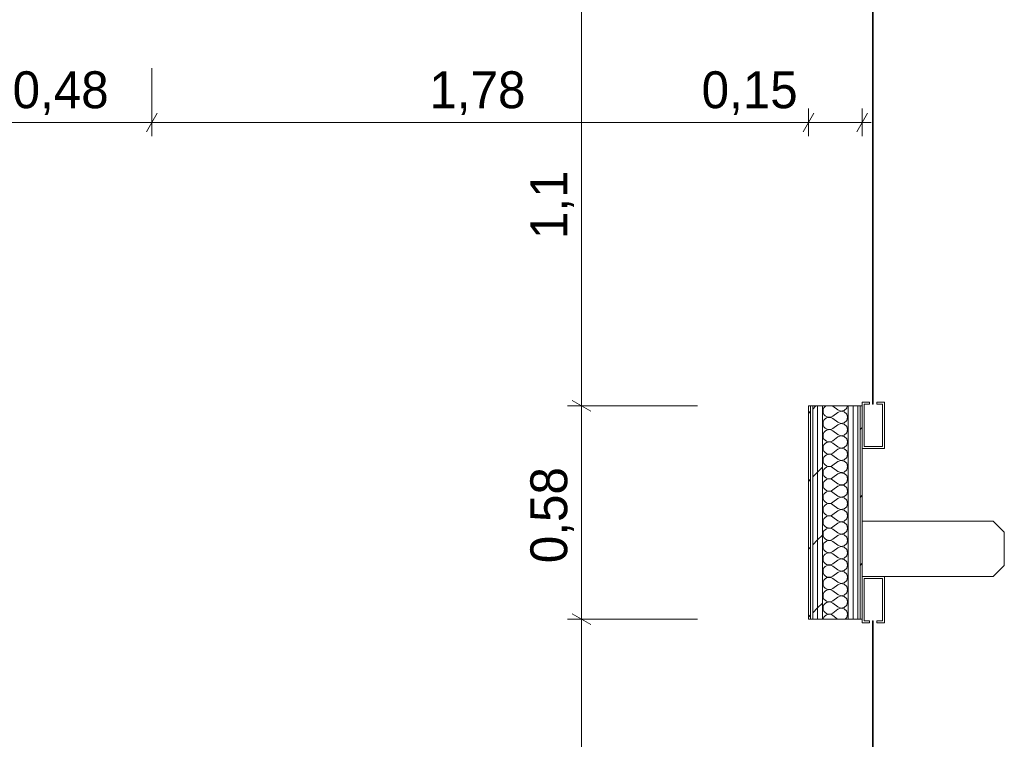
# Model space of a CAD drawing. Header units: millimetres. Extents: x -30280 to 19093, y -17460 to 4378.
# Tile 251 of 256: x 486 to 3154, y -14622 to -12673. Entities that reach past the tile are written whole.
import ezdxf

# ---------------------------------------------------------------- set-up
doc = ezdxf.new("R2010")
doc.units = ezdxf.units.MM
doc.header["$MEASUREMENT"] = 0
doc.linetypes.add('Wipeout_Contour', pattern=[1000, 0, -1000])
for name, color, linetype in [('Nuevo_06_COT_Generals', 7, 'Continuous'), ('Nuevo_08_E_Envans secs', 7, 'Continuous'), ('Nuevo_Puertas Archicad', 7, 'Continuous')]:
    doc.layers.add(name, color=color, linetype=linetype)
for name, color, linetype, lineweight in [('Nuevo_06_COT_Generals_Pluma_Nº__1', 7, 'Continuous', 5), ('Nuevo_08_E_Envans secs_Pluma_Nº__1', 7, 'Continuous', 5), ('Nuevo_Puertas Archicad_Pluma_Nº__1', 7, 'Continuous', 5)]:
    doc.layers.add(name, color=color, linetype=linetype, lineweight=lineweight)
for name, color, linetype, lineweight, true_color in [('Nuevo_08_E_Envans secs_Pluma_Nº__102', 7, 'Continuous', 5, 0xcccccc), ('Nuevo_08_E_Envans secs_Pluma_Nº__171', 171, 'Continuous', 13, 0xaaaaff), ('Nuevo_08_E_Envans secs_Pluma_Nº__177', 7, 'Continuous', 15, 0xf7e046)]:
    doc.layers.add(name, color=color, linetype=linetype, lineweight=lineweight, true_color=true_color)
doc.styles.add('Estilo_Generado_1', font='txt')
doc.dimstyles.new('Estilo_Generado__1', dxfattribs={"dimtxt": 100, "dimasz": 38, "dimexe": 0.18, "dimexo": 300, "dimgap": 0, "dimtad": 1, "dimtih": 1, "dimtoh": 1, "dimlfac": 0.001, "dimzin": 0, "dimdsep": 46, "dimtxsty": 'Estilo_Generado_1', "dimblk": 'ARROWHEAD_2', "dimblk1": 'ARROWHEAD_2', "dimblk2": 'ARROWHEAD_2', "dimcen": 0.09, "dimclrd": 7, "dimclre": 7, "dimclrt": 7, "dimadec": 0, "dimazin": 0, "dimtfac": 1, "dimtdec": 4, "dimtmove": 0, "dimatfit": 3, "dimfxl": 0, "dimtolj": 1, "dimtzin": 0, "dimarcsym": 0})
doc.dimstyles.new('Estilo_Generado__2', dxfattribs={"dimtxt": 100, "dimasz": 38, "dimexe": 0.18, "dimexo": 300, "dimgap": 0, "dimtad": 1, "dimlfac": 0.001, "dimzin": 0, "dimdsep": 46, "dimtxsty": 'Estilo_Generado_1', "dimblk": 'ARROWHEAD_2', "dimblk1": 'ARROWHEAD_2', "dimblk2": 'ARROWHEAD_2', "dimcen": 0.09, "dimclrd": 7, "dimclre": 7, "dimclrt": 7, "dimadec": 0, "dimazin": 0, "dimtfac": 1, "dimtdec": 4, "dimtmove": 0, "dimatfit": 3, "dimfxl": 0, "dimtolj": 1, "dimtzin": 0, "dimarcsym": 0})
pattern_1 = [(45, (0, 0), (-183.8478, 183.8478), [195, -65]), (45, (7e-14, 183.85), (-183.8478, 183.8478), [195, -65])]
pattern_2 = [(0, (0, 0), (0, 779.4), [48.75, -401.25]), (0, (225, 389.7), (0, 779.4), [48.75, -401.25]), (60, (0, 0), (-675, 389.7), [48.75, -401.25]), (60, (450, 0), (-675, 389.7), [48.75, -401.25]), (120, (48.75, 0), (675, 389.7), [48.75, -401.25]), (120, (498.75, 0), (675, 389.7), [48.75, -401.25]), (0, (0, 75), (0, 150), [0, -150, 0, -225]), (45, (75, 75), (-106.066, 106.066), [0, -112.5, 0, -187.5])]

# ---------------------------------------------------------------- blocks, each defined once
blk = doc.blocks.new('*X143')
at = {"layer": 'Nuevo_08_E_Envans secs_Pluma_Nº__102', "color": 254, "linetype": 'Continuous', "lineweight": 5, "true_color": 0xcccccc}
for p, q in [((2663.2, -13728.8), (2662.6, -13733.3)), ((2662.6, -13733.3), (2663.2, -13737.9)), ((2665.1, -13724.6), (2663.2, -13728.8)), ((2663.2, -13737.9), (2665.1, -13742.1)), ((2668, -13721), (2665.1, -13724.6)), ((2670.8, -13719.1), (2668, -13721)), ((2689.2, -13720), (2687.7, -13719.1)), ((2702.6, -13730), (2689.2, -13720)), ((2702.6, -13736.7), (2689.2, -13746.7)), ((2702.6, -13730), (2711.1, -13733.3)), ((2711.1, -13733.4), (2702.6, -13736.7)), ((2711.1, -13733.3), (2720, -13731.6)), ((2720, -13735.1), (2711.1, -13733.4)), ((2720, -13731.6), (2726.8, -13725.4)), ((2726.8, -13741.2), (2720, -13735.1)), ((2726.8, -13725.4), (2728.5, -13719.1)), ((2729.2, -13750), (2726.8, -13741.2)), ((2663.2, -13762.1), (2662.6, -13766.7)), ((2662.6, -13766.7), (2663.2, -13771.2)), ((2665.1, -13757.9), (2663.2, -13762.1)), ((2665.1, -13742.1), (2668, -13745.6)), ((2668, -13754.4), (2665.1, -13757.9)), ((2668, -13745.6), (2671.8, -13748.2)), ((2671.8, -13751.8), (2668, -13754.4)), ((2671.8, -13748.2), (2676.2, -13749.7)), ((2676.2, -13750.3), (2671.8, -13751.8)), ((2676.2, -13749.7), (2680.7, -13749.9)), ((2680.7, -13750.1), (2676.2, -13750.3)), ((2680.7, -13749.9), (2685.2, -13748.9)), ((2685.2, -13751.1), (2680.7, -13750.1)), ((2685.2, -13748.9), (2689.2, -13746.7)), ((2689.2, -13753.3), (2685.2, -13751.1)), ((2702.6, -13763.3), (2689.2, -13753.3)), ((2702.6, -13763.3), (2711.1, -13766.6)), ((2711.1, -13766.7), (2702.6, -13770)), ((2711.1, -13766.6), (2720, -13764.9)), ((2720, -13768.4), (2711.1, -13766.7)), ((2720, -13764.9), (2726.8, -13758.8)), ((2726.8, -13758.8), (2729.2, -13750)), ((2663.2, -13771.2), (2665.1, -13775.4)), ((2665.1, -13791.2), (2663.2, -13795.4)), ((2665.1, -13775.4), (2668, -13779)), ((2668, -13787.7), (2665.1, -13791.2)), ((2668, -13779), (2671.8, -13781.6)), ((2671.8, -13785.1), (2668, -13787.7)), ((2671.8, -13781.6), (2676.2, -13783)), ((2676.2, -13783.6), (2671.8, -13785.1)), ((2676.2, -13783), (2680.7, -13783.3)), ((2680.7, -13783.4), (2676.2, -13783.6)), ((2680.7, -13783.3), (2685.2, -13782.2)), ((2685.2, -13784.4), (2680.7, -13783.4)), ((2685.2, -13782.2), (2689.2, -13780)), ((2689.2, -13786.7), (2685.2, -13784.4)), ((2702.6, -13770), (2689.2, -13780)), ((2702.6, -13796.7), (2689.2, -13786.7)), ((2726.8, -13774.6), (2720, -13768.4)), ((2720, -13798.2), (2726.8, -13792.1)), ((2729.2, -13783.3), (2726.8, -13774.6)), ((2726.8, -13792.1), (2729.2, -13783.3)), ((2663.2, -13795.4), (2662.6, -13800)), ((2662.6, -13800), (2663.2, -13804.6)), ((2663.2, -13804.6), (2665.1, -13808.8)), ((2665.1, -13808.8), (2668, -13812.3)), ((2668, -13821), (2665.1, -13824.6)), ((2668, -13812.3), (2671.8, -13814.9)), ((2671.8, -13818.4), (2668, -13821)), ((2671.8, -13814.9), (2676.2, -13816.4)), ((2676.2, -13817), (2671.8, -13818.4)), ((2676.2, -13816.4), (2680.7, -13816.6)), ((2680.7, -13816.7), (2676.2, -13817)), ((2680.7, -13816.6), (2685.2, -13815.6)), ((2685.2, -13817.8), (2680.7, -13816.7)), ((2685.2, -13815.6), (2689.2, -13813.3)), ((2689.2, -13820), (2685.2, -13817.8)), ((2702.6, -13803.3), (2689.2, -13813.3)), ((2702.6, -13830), (2689.2, -13820)), ((2702.6, -13796.7), (2711.1, -13799.9)), ((2711.1, -13800.1), (2702.6, -13803.3)), ((2711.1, -13799.9), (2720, -13798.2)), ((2720, -13801.8), (2711.1, -13800.1)), ((2726.8, -13807.9), (2720, -13801.8)), ((2729.2, -13816.7), (2726.8, -13807.9)), ((2726.8, -13825.4), (2729.2, -13816.7)), ((2663.2, -13828.8), (2662.6, -13833.3)), ((2662.6, -13833.3), (2663.2, -13837.9)), ((2665.1, -13824.6), (2663.2, -13828.8)), ((2663.2, -13837.9), (2665.1, -13842.1)), ((2665.1, -13842.1), (2668, -13845.6)), ((2668, -13845.6), (2671.8, -13848.2)), ((2685.2, -13848.9), (2689.2, -13846.7)), ((2702.6, -13836.7), (2689.2, -13846.7)), ((2702.6, -13830), (2711.1, -13833.3)), ((2711.1, -13833.4), (2702.6, -13836.7)), ((2711.1, -13833.3), (2720, -13831.6)), ((2720, -13835.1), (2711.1, -13833.4)), ((2720, -13831.6), (2726.8, -13825.4)), ((2726.8, -13841.2), (2720, -13835.1)), ((2729.2, -13850), (2726.8, -13841.2)), ((2663.2, -13862.1), (2662.6, -13866.7)), ((2662.6, -13866.7), (2663.2, -13871.2)), ((2665.1, -13857.9), (2663.2, -13862.1)), ((2663.2, -13871.2), (2665.1, -13875.4)), ((2668, -13854.4), (2665.1, -13857.9)), ((2671.8, -13851.8), (2668, -13854.4)), ((2671.8, -13848.2), (2676.2, -13849.7)), ((2676.2, -13850.3), (2671.8, -13851.8)), ((2676.2, -13849.7), (2680.7, -13849.9)), ((2680.7, -13850.1), (2676.2, -13850.3)), ((2680.7, -13849.9), (2685.2, -13848.9)), ((2685.2, -13851.1), (2680.7, -13850.1)), ((2689.2, -13853.3), (2685.2, -13851.1)), ((2702.6, -13863.3), (2689.2, -13853.3)), ((2702.6, -13870), (2689.2, -13880)), ((2702.6, -13863.3), (2711.1, -13866.6)), ((2711.1, -13866.7), (2702.6, -13870)), ((2711.1, -13866.6), (2720, -13864.9)), ((2720, -13868.4), (2711.1, -13866.7)), ((2720, -13864.9), (2726.8, -13858.8)), ((2726.8, -13874.6), (2720, -13868.4)), ((2726.8, -13858.8), (2729.2, -13850)), ((2729.2, -13883.3), (2726.8, -13874.6)), ((2663.2, -13895.4), (2662.6, -13900)), ((2662.6, -13900), (2663.2, -13904.6)), ((2665.1, -13891.2), (2663.2, -13895.4)), ((2665.1, -13875.4), (2668, -13879)), ((2668, -13887.7), (2665.1, -13891.2)), ((2668, -13879), (2671.8, -13881.6)), ((2671.8, -13885.1), (2668, -13887.7)), ((2671.8, -13881.6), (2676.2, -13883)), ((2676.2, -13883.6), (2671.8, -13885.1)), ((2676.2, -13883), (2680.7, -13883.3)), ((2680.7, -13883.4), (2676.2, -13883.6)), ((2680.7, -13883.3), (2685.2, -13882.2)), ((2685.2, -13884.4), (2680.7, -13883.4)), ((2685.2, -13882.2), (2689.2, -13880)), ((2689.2, -13886.7), (2685.2, -13884.4)), ((2702.6, -13896.7), (2689.2, -13886.7)), ((2702.6, -13896.7), (2711.1, -13899.9)), ((2711.1, -13900.1), (2702.6, -13903.3)), ((2711.1, -13899.9), (2720, -13898.2)), ((2720, -13901.8), (2711.1, -13900.1)), ((2720, -13898.2), (2726.8, -13892.1)), ((2726.8, -13892.1), (2729.2, -13883.3)), ((2663.2, -13904.6), (2665.1, -13908.8)), ((2665.1, -13924.6), (2663.2, -13928.8)), ((2665.1, -13908.8), (2668, -13912.3)), ((2668, -13921), (2665.1, -13924.6)), ((2668, -13912.3), (2671.8, -13914.9)), ((2671.8, -13918.4), (2668, -13921)), ((2671.8, -13914.9), (2676.2, -13916.4)), ((2676.2, -13917), (2671.8, -13918.4)), ((2676.2, -13916.4), (2680.7, -13916.6)), ((2680.7, -13916.7), (2676.2, -13917)), ((2680.7, -13916.6), (2685.2, -13915.6)), ((2685.2, -13917.8), (2680.7, -13916.7)), ((2685.2, -13915.6), (2689.2, -13913.3)), ((2689.2, -13920), (2685.2, -13917.8)), ((2702.6, -13903.3), (2689.2, -13913.3)), ((2702.6, -13930), (2689.2, -13920)), ((2726.8, -13907.9), (2720, -13901.8)), ((2720, -13931.6), (2726.8, -13925.4)), ((2729.2, -13916.7), (2726.8, -13907.9)), ((2726.8, -13925.4), (2729.2, -13916.7)), ((2663.2, -13928.8), (2662.6, -13933.3)), ((2662.6, -13933.3), (2663.2, -13937.9)), ((2663.2, -13937.9), (2665.1, -13942.1)), ((2665.1, -13942.1), (2668, -13945.6)), ((2668, -13954.4), (2665.1, -13957.9)), ((2668, -13945.6), (2671.8, -13948.2)), ((2671.8, -13951.8), (2668, -13954.4)), ((2671.8, -13948.2), (2676.2, -13949.7)), ((2676.2, -13950.3), (2671.8, -13951.8)), ((2676.2, -13949.7), (2680.7, -13949.9)), ((2680.7, -13950.1), (2676.2, -13950.3)), ((2680.7, -13949.9), (2685.2, -13948.9)), ((2685.2, -13951.1), (2680.7, -13950.1)), ((2685.2, -13948.9), (2689.2, -13946.7)), ((2689.2, -13953.3), (2685.2, -13951.1)), ((2702.6, -13936.7), (2689.2, -13946.7)), ((2702.6, -13963.3), (2689.2, -13953.3)), ((2702.6, -13930), (2711.1, -13933.3)), ((2711.1, -13933.4), (2702.6, -13936.7)), ((2711.1, -13933.3), (2720, -13931.6)), ((2720, -13935.1), (2711.1, -13933.4)), ((2726.8, -13941.2), (2720, -13935.1)), ((2729.2, -13950), (2726.8, -13941.2)), ((2726.8, -13958.8), (2729.2, -13950)), ((2663.2, -13962.1), (2662.6, -13966.7)), ((2662.6, -13966.7), (2663.2, -13971.2)), ((2665.1, -13957.9), (2663.2, -13962.1)), ((2663.2, -13971.2), (2665.1, -13975.4)), ((2665.1, -13975.4), (2668, -13979)), ((2668, -13979), (2671.8, -13981.6)), ((2685.2, -13982.2), (2689.2, -13980)), ((2702.6, -13970), (2689.2, -13980)), ((2702.6, -13963.3), (2711.1, -13966.6)), ((2711.1, -13966.7), (2702.6, -13970)), ((2711.1, -13966.6), (2720, -13964.9)), ((2720, -13968.4), (2711.1, -13966.7)), ((2720, -13964.9), (2726.8, -13958.8)), ((2726.8, -13974.6), (2720, -13968.4)), ((2729.2, -13983.3), (2726.8, -13974.6)), ((2663.2, -13995.4), (2662.6, -14000)), ((2662.6, -14000), (2663.2, -14004.6)), ((2665.1, -13991.2), (2663.2, -13995.4)), ((2663.2, -14004.6), (2665.1, -14008.8)), ((2668, -13987.7), (2665.1, -13991.2)), ((2671.8, -13985.1), (2668, -13987.7)), ((2671.8, -13981.6), (2676.2, -13983)), ((2676.2, -13983.6), (2671.8, -13985.1)), ((2676.2, -13983), (2680.7, -13983.3)), ((2680.7, -13983.4), (2676.2, -13983.6)), ((2680.7, -13983.3), (2685.2, -13982.2)), ((2685.2, -13984.4), (2680.7, -13983.4)), ((2689.2, -13986.7), (2685.2, -13984.4)), ((2702.6, -13996.7), (2689.2, -13986.7)), ((2702.6, -14003.3), (2689.2, -14013.3)), ((2702.6, -13996.7), (2711.1, -13999.9)), ((2711.1, -14000.1), (2702.6, -14003.3)), ((2711.1, -13999.9), (2720, -13998.2)), ((2720, -14001.8), (2711.1, -14000.1)), ((2720, -13998.2), (2726.8, -13992.1)), ((2726.8, -14007.9), (2720, -14001.8)), ((2726.8, -13992.1), (2729.2, -13983.3)), ((2729.2, -14016.7), (2726.8, -14007.9)), ((2663.2, -14028.8), (2662.6, -14033.3)), ((2662.6, -14033.3), (2663.2, -14037.9)), ((2665.1, -14024.6), (2663.2, -14028.8)), ((2665.1, -14008.8), (2668, -14012.3)), ((2668, -14021), (2665.1, -14024.6)), ((2668, -14012.3), (2671.8, -14014.9)), ((2671.8, -14018.4), (2668, -14021)), ((2671.8, -14014.9), (2676.2, -14016.4)), ((2676.2, -14017), (2671.8, -14018.4)), ((2676.2, -14016.4), (2680.7, -14016.6)), ((2680.7, -14016.7), (2676.2, -14017)), ((2680.7, -14016.6), (2685.2, -14015.6)), ((2685.2, -14017.8), (2680.7, -14016.7)), ((2685.2, -14015.6), (2689.2, -14013.3)), ((2689.2, -14020), (2685.2, -14017.8)), ((2702.6, -14030), (2689.2, -14020)), ((2702.6, -14030), (2711.1, -14033.3)), ((2711.1, -14033.4), (2702.6, -14036.7)), ((2711.1, -14033.3), (2720, -14031.6)), ((2720, -14035.1), (2711.1, -14033.4)), ((2720, -14031.6), (2726.8, -14025.4)), ((2726.8, -14025.4), (2729.2, -14016.7)), ((2663.2, -14037.9), (2665.1, -14042.1)), ((2665.1, -14057.9), (2663.2, -14062.1)), ((2665.1, -14042.1), (2668, -14045.6)), ((2668, -14054.4), (2665.1, -14057.9)), ((2668, -14045.6), (2671.8, -14048.2)), ((2671.8, -14051.8), (2668, -14054.4)), ((2671.8, -14048.2), (2676.2, -14049.7)), ((2676.2, -14050.3), (2671.8, -14051.8)), ((2676.2, -14049.7), (2680.7, -14049.9)), ((2680.7, -14050.1), (2676.2, -14050.3)), ((2680.7, -14049.9), (2685.2, -14048.9)), ((2685.2, -14051.1), (2680.7, -14050.1)), ((2685.2, -14048.9), (2689.2, -14046.7)), ((2689.2, -14053.3), (2685.2, -14051.1)), ((2702.6, -14036.7), (2689.2, -14046.7)), ((2702.6, -14063.3), (2689.2, -14053.3)), ((2726.8, -14041.2), (2720, -14035.1)), ((2720, -14064.9), (2726.8, -14058.8)), ((2729.2, -14050), (2726.8, -14041.2)), ((2726.8, -14058.8), (2729.2, -14050)), ((2663.2, -14062.1), (2662.6, -14066.7)), ((2662.6, -14066.7), (2663.2, -14071.2)), ((2663.2, -14071.2), (2665.1, -14075.4)), ((2665.1, -14075.4), (2668, -14079)), ((2668, -14087.7), (2665.1, -14091.2)), ((2668, -14079), (2671.8, -14081.6)), ((2671.8, -14085.1), (2668, -14087.7)), ((2671.8, -14081.6), (2676.2, -14083)), ((2676.2, -14083.6), (2671.8, -14085.1)), ((2676.2, -14083), (2680.7, -14083.3)), ((2680.7, -14083.4), (2676.2, -14083.6)), ((2680.7, -14083.3), (2685.2, -14082.2)), ((2685.2, -14084.4), (2680.7, -14083.4)), ((2685.2, -14082.2), (2689.2, -14080)), ((2689.2, -14086.7), (2685.2, -14084.4)), ((2702.6, -14070), (2689.2, -14080)), ((2702.6, -14096.7), (2689.2, -14086.7)), ((2702.6, -14063.3), (2711.1, -14066.6)), ((2711.1, -14066.7), (2702.6, -14070)), ((2711.1, -14066.6), (2720, -14064.9)), ((2720, -14068.4), (2711.1, -14066.7)), ((2726.8, -14074.6), (2720, -14068.4)), ((2729.2, -14083.3), (2726.8, -14074.6)), ((2726.8, -14092.1), (2729.2, -14083.3)), ((2663.2, -14095.4), (2662.6, -14100)), ((2662.6, -14100), (2663.2, -14104.6)), ((2665.1, -14091.2), (2663.2, -14095.4)), ((2663.2, -14104.6), (2665.1, -14108.8)), ((2665.1, -14108.8), (2668, -14112.3)), ((2668, -14112.3), (2671.8, -14114.9)), ((2671.8, -14114.9), (2676.2, -14116.4)), ((2685.2, -14115.6), (2689.2, -14113.3)), ((2702.6, -14103.3), (2689.2, -14113.3)), ((2702.6, -14096.7), (2711.1, -14099.9)), ((2711.1, -14100.1), (2702.6, -14103.3)), ((2711.1, -14099.9), (2720, -14098.2)), ((2720, -14101.8), (2711.1, -14100.1)), ((2720, -14098.2), (2726.8, -14092.1)), ((2726.8, -14107.9), (2720, -14101.8)), ((2729.2, -14116.7), (2726.8, -14107.9)), ((2663.2, -14128.8), (2662.6, -14133.3)), ((2662.6, -14133.3), (2663.2, -14137.9)), ((2665.1, -14124.6), (2663.2, -14128.8)), ((2663.2, -14137.9), (2665.1, -14142.1)), ((2668, -14121), (2665.1, -14124.6)), ((2671.8, -14118.4), (2668, -14121)), ((2676.2, -14117), (2671.8, -14118.4)), ((2676.2, -14116.4), (2680.7, -14116.6)), ((2680.7, -14116.7), (2676.2, -14117)), ((2680.7, -14116.6), (2685.2, -14115.6)), ((2685.2, -14117.8), (2680.7, -14116.7)), ((2689.2, -14120), (2685.2, -14117.8)), ((2702.6, -14130), (2689.2, -14120)), ((2702.6, -14136.7), (2689.2, -14146.7)), ((2702.6, -14130), (2711.1, -14133.3)), ((2711.1, -14133.4), (2702.6, -14136.7)), ((2711.1, -14133.3), (2720, -14131.6)), ((2720, -14135.1), (2711.1, -14133.4)), ((2720, -14131.6), (2726.8, -14125.4)), ((2726.8, -14141.2), (2720, -14135.1)), ((2726.8, -14125.4), (2729.2, -14116.7)), ((2729.2, -14150), (2726.8, -14141.2)), ((2663.2, -14162.1), (2662.6, -14166.7)), ((2662.6, -14166.7), (2663.2, -14171.2)), ((2665.1, -14157.9), (2663.2, -14162.1)), ((2665.1, -14142.1), (2668, -14145.6)), ((2668, -14154.4), (2665.1, -14157.9)), ((2668, -14145.6), (2671.8, -14148.2)), ((2671.8, -14151.8), (2668, -14154.4)), ((2671.8, -14148.2), (2676.2, -14149.7)), ((2676.2, -14150.3), (2671.8, -14151.8)), ((2676.2, -14149.7), (2680.7, -14149.9)), ((2680.7, -14150.1), (2676.2, -14150.3)), ((2680.7, -14149.9), (2685.2, -14148.9)), ((2685.2, -14151.1), (2680.7, -14150.1)), ((2685.2, -14148.9), (2689.2, -14146.7)), ((2689.2, -14153.3), (2685.2, -14151.1)), ((2702.6, -14163.3), (2689.2, -14153.3)), ((2702.6, -14163.3), (2711.1, -14166.6)), ((2711.1, -14166.7), (2702.6, -14170)), ((2711.1, -14166.6), (2720, -14164.9)), ((2720, -14168.4), (2711.1, -14166.7)), ((2720, -14164.9), (2726.8, -14158.8)), ((2726.8, -14158.8), (2729.2, -14150)), ((2663.2, -14171.2), (2665.1, -14175.4)), ((2665.1, -14191.2), (2663.2, -14195.4)), ((2665.1, -14175.4), (2668, -14179)), ((2668, -14187.7), (2665.1, -14191.2)), ((2668, -14179), (2671.8, -14181.6)), ((2671.8, -14185.1), (2668, -14187.7)), ((2671.8, -14181.6), (2676.2, -14183)), ((2676.2, -14183.6), (2671.8, -14185.1)), ((2676.2, -14183), (2680.7, -14183.3)), ((2680.7, -14183.4), (2676.2, -14183.6)), ((2680.7, -14183.3), (2685.2, -14182.2)), ((2685.2, -14184.4), (2680.7, -14183.4)), ((2685.2, -14182.2), (2689.2, -14180)), ((2689.2, -14186.7), (2685.2, -14184.4)), ((2702.6, -14170), (2689.2, -14180)), ((2702.6, -14196.7), (2689.2, -14186.7)), ((2726.8, -14174.6), (2720, -14168.4)), ((2720, -14198.2), (2726.8, -14192.1)), ((2729.2, -14183.3), (2726.8, -14174.6)), ((2726.8, -14192.1), (2729.2, -14183.3)), ((2663.2, -14195.4), (2662.6, -14200)), ((2662.6, -14200), (2663.2, -14204.6)), ((2663.2, -14204.6), (2665.1, -14208.8)), ((2665.1, -14208.8), (2668, -14212.3)), ((2668, -14221), (2665.1, -14224.6)), ((2668, -14212.3), (2671.8, -14214.9)), ((2671.8, -14218.4), (2668, -14221)), ((2671.8, -14214.9), (2676.2, -14216.4)), ((2676.2, -14217), (2671.8, -14218.4)), ((2676.2, -14216.4), (2680.7, -14216.6)), ((2680.7, -14216.7), (2676.2, -14217)), ((2680.7, -14216.6), (2685.2, -14215.6)), ((2685.2, -14217.8), (2680.7, -14216.7)), ((2685.2, -14215.6), (2689.2, -14213.3)), ((2689.2, -14220), (2685.2, -14217.8)), ((2702.6, -14203.3), (2689.2, -14213.3)), ((2702.6, -14230), (2689.2, -14220)), ((2702.6, -14196.7), (2711.1, -14199.9)), ((2711.1, -14200.1), (2702.6, -14203.3)), ((2711.1, -14199.9), (2720, -14198.2)), ((2720, -14201.8), (2711.1, -14200.1)), ((2726.8, -14207.9), (2720, -14201.8)), ((2729.2, -14216.7), (2726.8, -14207.9)), ((2726.8, -14225.4), (2729.2, -14216.7)), ((2663.2, -14228.8), (2662.6, -14233.3)), ((2662.6, -14233.3), (2663.2, -14237.9)), ((2665.1, -14224.6), (2663.2, -14228.8)), ((2663.2, -14237.9), (2665.1, -14242.1)), ((2665.1, -14242.1), (2668, -14245.6)), ((2668, -14245.6), (2671.8, -14248.2)), ((2671.8, -14248.2), (2676.2, -14249.7)), ((2685.2, -14248.9), (2689.2, -14246.7)), ((2702.6, -14236.7), (2689.2, -14246.7)), ((2702.6, -14230), (2711.1, -14233.3)), ((2711.1, -14233.4), (2702.6, -14236.7)), ((2711.1, -14233.3), (2720, -14231.6)), ((2720, -14235.1), (2711.1, -14233.4)), ((2720, -14231.6), (2726.8, -14225.4)), ((2726.8, -14241.2), (2720, -14235.1)), ((2729.2, -14250), (2726.8, -14241.2)), ((2663.2, -14262.1), (2662.6, -14266.7)), ((2662.6, -14266.7), (2663.2, -14271.2)), ((2665.1, -14257.9), (2663.2, -14262.1)), ((2663.2, -14271.2), (2665.1, -14275.4)), ((2668, -14254.4), (2665.1, -14257.9)), ((2671.8, -14251.8), (2668, -14254.4)), ((2676.2, -14250.3), (2671.8, -14251.8)), ((2676.2, -14249.7), (2680.7, -14249.9)), ((2680.7, -14250.1), (2676.2, -14250.3)), ((2680.7, -14249.9), (2685.2, -14248.9)), ((2685.2, -14251.1), (2680.7, -14250.1)), ((2689.2, -14253.3), (2685.2, -14251.1)), ((2702.6, -14263.3), (2689.2, -14253.3)), ((2702.6, -14270), (2689.2, -14280)), ((2702.6, -14263.3), (2711.1, -14266.6)), ((2711.1, -14266.7), (2702.6, -14270)), ((2711.1, -14266.6), (2720, -14264.9)), ((2720, -14268.4), (2711.1, -14266.7)), ((2720, -14264.9), (2726.8, -14258.8)), ((2726.8, -14274.6), (2720, -14268.4)), ((2726.8, -14258.8), (2729.2, -14250)), ((2729.2, -14283.3), (2726.8, -14274.6)), ((2663.2, -14295.4), (2663.1, -14296.3)), ((2665.1, -14291.2), (2663.2, -14295.4)), ((2665.1, -14275.4), (2668, -14279)), ((2668, -14287.7), (2665.1, -14291.2)), ((2668, -14279), (2671.8, -14281.6)), ((2671.8, -14285.1), (2668, -14287.7)), ((2671.8, -14281.6), (2676.2, -14283)), ((2676.2, -14283.6), (2671.8, -14285.1)), ((2676.2, -14283), (2680.7, -14283.3)), ((2680.7, -14283.4), (2676.2, -14283.6)), ((2680.7, -14283.3), (2685.2, -14282.2)), ((2685.2, -14284.4), (2680.7, -14283.4)), ((2685.2, -14282.2), (2689.2, -14280)), ((2689.2, -14286.7), (2685.2, -14284.4)), ((2702, -14296.3), (2689.2, -14286.7)), ((2722.2, -14296.3), (2726.8, -14292.1)), ((2726.8, -14292.1), (2729.2, -14283.3))]:
    blk.add_line(p, q, dxfattribs=at)
blk = doc.blocks.new('Puerta Rápida Enrrollable 27')
at = {"layer": 'Nuevo_Puertas Archicad', "linetype": 'Continuous', "lineweight": 0, "true_color": 0xffffff}
h = blk.add_hatch(dxfattribs=at)
h.set_pattern_fill('Hormigón_en_Masa_0001', style=0, pattern_type=2)
h.set_pattern_definition(pattern_2)
h.paths.add_polyline_path([(-545, 176), (-545, 174), (545, 174), (545, 176)])
at = {"layer": 'Nuevo_Puertas Archicad_Pluma_Nº__1', "color": 7, "linetype": 'Continuous', "lineweight": 5}
for p, q in [((665, 501), (695, 531)), ((695, 531), (785, 531)), ((785, 531), (815, 501)), ((665, 146), (665, 501)), ((815, 501), (815, 146)), ((-540, 206), (-665, 206)), ((-665, 206), (-665, 146)), ((-660, 151), (-660, 201)), ((-660, 201), (-545, 201)), ((-545, 201), (-545, 186)), ((-540, 186), (-540, 206)), ((540, 186), (540, 206)), ((540, 206), (665, 206)), ((660, 201), (545, 201)), ((545, 201), (545, 186)), ((660, 151), (660, 201)), ((665, 206), (665, 146)), ((-545, 186), (-540, 186)), ((-545, 176), (545, 176)), ((-545, 174), (-545, 176)), ((545, 174), (-545, 174)), ((-540, 166), (-545, 166)), ((-545, 166), (-545, 151)), ((-540, 146), (-540, 166)), ((545, 186), (540, 186)), ((540, 166), (545, 166)), ((540, 146), (540, 166)), ((545, 176), (545, 174)), ((545, 166), (545, 151)), ((-665, 146), (-540, 146)), ((-545, 151), (-660, 151)), ((-550, 140), (-550, 146)), ((-550, 134), (-550, 140)), ((-550, 121), (-550, 134)), ((665, 146), (540, 146)), ((545, 151), (660, 151)), ((550, 140), (550, 146)), ((550, 134), (550, 140)), ((550, 121), (550, 134)), ((815, 146), (665, 146)), ((-550, 108), (-550, 121)), ((-550, 38), (-550, 108)), ((550, 108), (550, 121)), ((550, 38), (550, 108)), ((-550, 25), (-550, 38)), ((550, 25), (550, 38)), ((-550, 12), (-550, 25)), ((-550, 6), (-550, 12)), ((-550, 0), (-550, 6)), ((550, 12), (550, 25)), ((550, 6), (550, 12)), ((550, 0), (550, 6))]:
    blk.add_line(p, q, dxfattribs=at)
blk = doc.blocks.new('Puerta Rápida Enrrollable 27_2')
at = {"layer": 'Nuevo_Puertas Archicad', "linetype": 'Continuous', "lineweight": 0, "true_color": 0xffffff}
h = blk.add_hatch(dxfattribs=at)
h.set_pattern_fill('Hormigón_en_Masa_0001', style=0, pattern_type=2)
h.set_pattern_definition(pattern_2)
h.paths.add_polyline_path([(-545, 176), (-545, 174), (545, 174), (545, 176)])
at = {"layer": 'Nuevo_Puertas Archicad_Pluma_Nº__1', "color": 7, "linetype": 'Continuous', "lineweight": 5}
for p, q in [((665, 501), (695, 531)), ((695, 531), (785, 531)), ((785, 531), (815, 501)), ((665, 146), (665, 501)), ((815, 501), (815, 146)), ((-540, 206), (-665, 206)), ((-665, 206), (-665, 146)), ((-660, 151), (-660, 201)), ((-660, 201), (-545, 201)), ((-545, 201), (-545, 186)), ((-540, 186), (-540, 206)), ((540, 186), (540, 206)), ((540, 206), (665, 206)), ((660, 201), (545, 201)), ((545, 201), (545, 186)), ((660, 151), (660, 201)), ((665, 206), (665, 146)), ((-545, 186), (-540, 186)), ((-545, 176), (545, 176)), ((-545, 174), (-545, 176)), ((545, 174), (-545, 174)), ((-540, 166), (-545, 166)), ((-545, 166), (-545, 151)), ((-540, 146), (-540, 166)), ((545, 186), (540, 186)), ((540, 166), (545, 166)), ((540, 146), (540, 166)), ((545, 176), (545, 174)), ((545, 166), (545, 151)), ((-665, 146), (-540, 146)), ((-545, 151), (-660, 151)), ((-550, 140), (-550, 146)), ((-550, 134), (-550, 140)), ((-550, 121), (-550, 134)), ((665, 146), (540, 146)), ((545, 151), (660, 151)), ((550, 140), (550, 146)), ((550, 134), (550, 140)), ((550, 121), (550, 134)), ((815, 146), (665, 146)), ((-550, 108), (-550, 121)), ((-550, 38), (-550, 108)), ((550, 108), (550, 121)), ((550, 38), (550, 108)), ((-550, 25), (-550, 38)), ((550, 25), (550, 38)), ((-550, 12), (-550, 25)), ((-550, 6), (-550, 12)), ((-550, 0), (-550, 6)), ((550, 12), (550, 25)), ((550, 6), (550, 12)), ((550, 0), (550, 6))]:
    blk.add_line(p, q, dxfattribs=at)
blk = doc.blocks.new('Muro_64_1', base_point=(2622.9, -17265))
at = {"color": 254, "linetype": 'Wipeout_Contour', "lineweight": 0, "ltscale": 57113.101555}
blk.add_wipeout([(2768.9, -13719.1), (2762.9, -13719.1), (2762.9, -14296.3), (2768.9, -14296.3)], dxfattribs=at).dxf.layer = 'Nuevo_08_E_Envans secs'
at = {"layer": 'Nuevo_08_E_Envans secs_Pluma_Nº__171', "linetype": 'Continuous', "lineweight": 13, "true_color": 0xaaaaff}
h = blk.add_hatch(dxfattribs=at)
h.set_pattern_fill('Panellat_HPL_0001', color=161, style=0, pattern_type=2)
h.set_pattern_definition(pattern_1)
h.paths.add_polyline_path([(2768.9, -13719.1), (2762.9, -13719.1), (2762.9, -14296.3), (2768.9, -14296.3)])
at = {"color": 254, "linetype": 'Wipeout_Contour', "lineweight": 0, "ltscale": 57101.123465}
blk.add_wipeout([(2743.9, -13719.1), (2743.9, -14296.3), (2756.9, -14296.3), (2756.9, -13719.1)], dxfattribs=at).dxf.layer = 'Nuevo_08_E_Envans secs'
at = {"layer": 'Nuevo_08_E_Envans secs_Pluma_Nº__177', "linetype": 'Continuous', "lineweight": 15, "true_color": 0xf7e046}
h = blk.add_hatch(dxfattribs=at)
h.set_pattern_fill('Panellat_HPL_0001', color=53, style=0, pattern_type=2)
h.set_pattern_definition(pattern_1)
h.paths.add_polyline_path([(2743.9, -13719.1), (2743.9, -14296.3), (2756.9, -14296.3), (2756.9, -13719.1)])
at = {"layer": 'Nuevo_08_E_Envans secs_Pluma_Nº__1', "color": 7, "linetype": 'Continuous', "lineweight": 5}
for p, q in [((2762.9, -14296.3), (2762.9, -13719.1)), ((2762.9, -13719.1), (2768.9, -13719.1)), ((2762.9, -14296.3), (2768.9, -14296.3))]:
    blk.add_line(p, q, dxfattribs=at)
at = {"layer": 'Nuevo_08_E_Envans secs_Pluma_Nº__1', "color": 7, "linetype": 'Continuous', "lineweight": 5, "flags": 128}
blk.add_lwpolyline([(2768.9, -14296.3), (2768.9, -13719.1)], dxfattribs=at)
at = {"color": 254, "linetype": 'Wipeout_Contour', "lineweight": 0, "ltscale": 57091.123487}
blk.add_wipeout([(2730.9, -13719.1), (2730.9, -14296.3), (2743.9, -14296.3), (2743.9, -13719.1)], dxfattribs=at).dxf.layer = 'Nuevo_08_E_Envans secs'
at = {"layer": 'Nuevo_08_E_Envans secs_Pluma_Nº__177', "linetype": 'Continuous', "lineweight": 15, "true_color": 0xf7e046}
h = blk.add_hatch(dxfattribs=at)
h.set_pattern_fill('Panellat_HPL_0001', color=53, style=0, pattern_type=2)
h.set_pattern_definition(pattern_1)
h.paths.add_polyline_path([(2730.9, -13719.1), (2730.9, -14296.3), (2743.9, -14296.3), (2743.9, -13719.1)])
at = {"layer": 'Nuevo_08_E_Envans secs_Pluma_Nº__1', "color": 7, "linetype": 'Continuous', "lineweight": 5}
for p, q in [((2730.9, -14296.3), (2730.9, -13719.1)), ((2730.9, -13719.1), (2743.9, -13719.1)), ((2743.9, -14296.3), (2743.9, -13719.1)), ((2743.9, -13719.1), (2756.9, -13719.1)), ((2756.9, -14296.3), (2756.9, -13719.1)), ((2756.9, -13719.1), (2762.9, -13719.1)), ((2730.9, -14296.3), (2743.9, -14296.3)), ((2743.9, -14296.3), (2756.9, -14296.3)), ((2756.9, -14296.3), (2762.9, -14296.3))]:
    blk.add_line(p, q, dxfattribs=at)
at = {"layer": 'Nuevo_08_E_Envans secs', "color": 7, "lineweight": 20}
blk.add_blockref('*X143', (0, 0), dxfattribs=at)
at = {"color": 254, "linetype": 'Wipeout_Contour', "lineweight": 0, "ltscale": 57028.354243}
blk.add_wipeout([(2647.9, -13719.1), (2647.9, -14296.3), (2660.9, -14296.3), (2660.9, -13719.1)], dxfattribs=at).dxf.layer = 'Nuevo_08_E_Envans secs'
at = {"layer": 'Nuevo_08_E_Envans secs_Pluma_Nº__177', "linetype": 'Continuous', "lineweight": 15, "true_color": 0xf7e046}
h = blk.add_hatch(dxfattribs=at)
h.set_pattern_fill('Panellat_HPL_0001', color=53, style=0, pattern_type=2)
h.set_pattern_definition(pattern_1)
h.paths.add_polyline_path([(2647.9, -13719.1), (2647.9, -14296.3), (2660.9, -14296.3), (2660.9, -13719.1)])
at = {"color": 254, "linetype": 'Wipeout_Contour', "lineweight": 0, "ltscale": 57018.691823}
blk.add_wipeout([(2634.9, -13719.1), (2634.9, -14296.3), (2647.9, -14296.3), (2647.9, -13719.1)], dxfattribs=at).dxf.layer = 'Nuevo_08_E_Envans secs'
at = {"layer": 'Nuevo_08_E_Envans secs_Pluma_Nº__177', "linetype": 'Continuous', "lineweight": 15, "true_color": 0xf7e046}
h = blk.add_hatch(dxfattribs=at)
h.set_pattern_fill('Panellat_HPL_0001', color=53, style=0, pattern_type=2)
h.set_pattern_definition(pattern_1)
h.paths.add_polyline_path([(2634.9, -13719.1), (2634.9, -14296.3), (2647.9, -14296.3), (2647.9, -13719.1)])
at = {"layer": 'Nuevo_08_E_Envans secs_Pluma_Nº__1', "color": 7, "linetype": 'Continuous', "lineweight": 5}
for p, q in [((2647.9, -14296.3), (2647.9, -13719.1)), ((2647.9, -13719.1), (2660.9, -13719.1)), ((2660.9, -14296.3), (2660.9, -13719.1)), ((2660.9, -13719.1), (2730.9, -13719.1)), ((2647.9, -14296.3), (2660.9, -14296.3)), ((2660.9, -14296.3), (2730.9, -14296.3))]:
    blk.add_line(p, q, dxfattribs=at)
at = {"color": 254, "linetype": 'Wipeout_Contour', "lineweight": 0, "ltscale": 57007.226512}
blk.add_wipeout([(2628.9, -13719.1), (2622.9, -13719.1), (2622.9, -14296.3), (2628.9, -14296.3)], dxfattribs=at).dxf.layer = 'Nuevo_08_E_Envans secs'
at = {"layer": 'Nuevo_08_E_Envans secs_Pluma_Nº__171', "linetype": 'Continuous', "lineweight": 13, "true_color": 0xaaaaff}
h = blk.add_hatch(dxfattribs=at)
h.set_pattern_fill('Panellat_HPL_0001', color=161, style=0, pattern_type=2)
h.set_pattern_definition(pattern_1)
h.paths.add_polyline_path([(2628.9, -13719.1), (2622.9, -13719.1), (2622.9, -14296.3), (2628.9, -14296.3)])
at = {"layer": 'Nuevo_08_E_Envans secs_Pluma_Nº__1', "color": 7, "linetype": 'Continuous', "lineweight": 5}
for p, q in [((2622.9, -13719.1), (2628.9, -13719.1)), ((2628.9, -14296.3), (2628.9, -13719.1)), ((2628.9, -13719.1), (2634.9, -13719.1)), ((2634.9, -14296.3), (2634.9, -13719.1)), ((2634.9, -13719.1), (2647.9, -13719.1)), ((2622.9, -14296.3), (2628.9, -14296.3)), ((2628.9, -14296.3), (2634.9, -14296.3)), ((2634.9, -14296.3), (2647.9, -14296.3))]:
    blk.add_line(p, q, dxfattribs=at)
at = {"layer": 'Nuevo_08_E_Envans secs_Pluma_Nº__1', "color": 7, "linetype": 'Continuous', "lineweight": 5, "flags": 128}
blk.add_lwpolyline([(2622.9, -13719.1), (2622.9, -14296.3)], dxfattribs=at)
at = {"layer": 'Nuevo_Puertas Archicad', "color": 253, "linetype": 'Continuous', "lineweight": 5, "true_color": 0xa4a4a6, "xscale": -1, "zscale": 1000, "rotation": 270}
for name, p in [('Puerta Rápida Enrrollable 27', (2622.9, -13169.1)), ('Puerta Rápida Enrrollable 27_2', (2622.9, -14846.3))]:
    blk.add_blockref(name, p, dxfattribs=at)
blk = doc.blocks.new('*D692')
at = {"layer": 'Nuevo_06_COT_Generals_Pluma_Nº__1', "color": 7, "linetype": 'Continuous', "lineweight": 5}
for p, q in [((363.9, -12989), (363.9, -12804)), ((843.9, -12989), (843.9, -12804)), ((378.3, -12926.5), (349.5, -12976.5)), ((858.3, -12926.5), (829.5, -12976.5)), ((-1552.9, -12951.5), (363.9, -12951.5)), ((363.9, -12951.5), (843.9, -12951.5))]:
    blk.add_line(p, q, dxfattribs=at)
at = {"layer": 'Nuevo_06_COT_Generals_Pluma_Nº__1', "color": 7, "lineweight": 5, "insert": (466.5, -12931.5), "char_height": 100, "attachment_point": 7, "style": 'Estilo_Generado_1'}
blk.add_mtext('\\A1;{\\pql;\\fGotham Book|b0|i0|c0|p0;\\W1.000000;0,48}', dxfattribs=at)
blk = doc.blocks.new('ARROWHEAD_2')
at = {"color": 0, "linetype": 'Continuous', "lineweight": 0}
for p, q in [((0, 0), (-1, 0)), ((-0.378, -0.655), (0.378, 0.655))]:
    blk.add_line(p, q, dxfattribs=at)
blk = doc.blocks.new('*D693')
at = {"layer": 'Nuevo_06_COT_Generals_Pluma_Nº__1', "color": 7, "linetype": 'Continuous', "lineweight": 5}
for p, q in [((843.9, -12989), (843.9, -12804)), ((2622.9, -12989), (2622.9, -12914)), ((858.3, -12926.5), (829.5, -12976.5)), ((2637.3, -12926.5), (2608.5, -12976.5)), ((843.9, -12951.5), (2622.9, -12951.5))]:
    blk.add_line(p, q, dxfattribs=at)
at = {"layer": 'Nuevo_06_COT_Generals_Pluma_Nº__1', "color": 7, "lineweight": 5, "char_height": 100, "attachment_point": 7, "style": 'Estilo_Generado_1'}
for s, insert in [('\\A1;{\\pql;\\fGotham Book|b0|i0|c0|p0;\\W1.000000;1,78}', (1596, -12931.5)), ('\\A1;{\\pql;\\fGotham Book|b0|i0|c0|p0;\\W1.000000;0,15}', (2333.7, -12931.5))]:
    blk.add_mtext(s, dxfattribs=dict(at, insert=insert))
blk = doc.blocks.new('*D694')
at = {"layer": 'Nuevo_06_COT_Generals_Pluma_Nº__1', "color": 7, "linetype": 'Continuous', "lineweight": 5}
for p, q in [((2622.9, -12989), (2622.9, -12914)), ((2768.9, -12989), (2768.9, -12914)), ((2637.3, -12926.5), (2608.5, -12976.5)), ((2754.5, -12976.5), (2783.3, -12926.5)), ((2622.9, -12951.5), (2768.9, -12951.5)), ((2768.9, -12951.5), (2793.4, -12951.5))]:
    blk.add_line(p, q, dxfattribs=at)
blk = doc.blocks.new('*D698')
at = {"layer": 'Nuevo_06_COT_Generals_Pluma_Nº__1', "color": 7, "linetype": 'Continuous', "lineweight": 5}
for p, q in [((2322.9, -14296.3), (1970.6, -14296.3)), ((1983.1, -14281.8), (2033.1, -14310.7)), ((2008.1, -15396.3), (2008.1, -14296.3)), ((1983.1, -15381.8), (2033.1, -15410.7)), ((2322.9, -15396.3), (1970.6, -15396.3))]:
    blk.add_line(p, q, dxfattribs=at)
at = {"layer": 'Nuevo_06_COT_Generals_Pluma_Nº__1', "color": 7, "lineweight": 5, "insert": (1988.1, -14944.4), "char_height": 100, "attachment_point": 7, "rotation": 90, "style": 'Estilo_Generado_1'}
blk.add_mtext('\\A1;{\\pql;\\fGotham Book|b0|i0|c0|p0;\\W1.000000;1,1}', dxfattribs=at)
blk = doc.blocks.new('*D699')
at = {"layer": 'Nuevo_06_COT_Generals_Pluma_Nº__1', "color": 7, "linetype": 'Continuous', "lineweight": 5}
for p, q in [((1983.1, -13704.7), (2033.1, -13733.6)), ((2322.9, -13719.1), (1970.6, -13719.1)), ((2008.1, -14296.3), (2008.1, -13719.1)), ((2322.9, -14296.3), (1970.6, -14296.3)), ((1983.1, -14281.8), (2033.1, -14310.7))]:
    blk.add_line(p, q, dxfattribs=at)
at = {"layer": 'Nuevo_06_COT_Generals_Pluma_Nº__1', "color": 7, "lineweight": 5, "insert": (1988.1, -14145.1), "char_height": 100, "attachment_point": 7, "rotation": 90, "style": 'Estilo_Generado_1'}
blk.add_mtext('\\A1;{\\pql;\\fGotham Book|b0|i0|c0|p0;\\W1.000000;0,58}', dxfattribs=at)
blk = doc.blocks.new('*D700')
at = {"layer": 'Nuevo_06_COT_Generals_Pluma_Nº__1', "color": 7, "linetype": 'Continuous', "lineweight": 5}
for p, q in [((2322.9, -12619.1), (1970.6, -12619.1)), ((1983.1, -12604.7), (2033.1, -12633.6)), ((2008.1, -13719.1), (2008.1, -12619.1)), ((1983.1, -13704.7), (2033.1, -13733.6)), ((2322.9, -13719.1), (1970.6, -13719.1))]:
    blk.add_line(p, q, dxfattribs=at)
at = {"layer": 'Nuevo_06_COT_Generals_Pluma_Nº__1', "color": 7, "lineweight": 5, "insert": (1988.1, -13267.3), "char_height": 100, "attachment_point": 7, "rotation": 90, "style": 'Estilo_Generado_1'}
blk.add_mtext('\\A1;{\\pql;\\fGotham Book|b0|i0|c0|p0;\\W1.000000;1,1}', dxfattribs=at)

msp = doc.modelspace()

# ---------------------------------------------------------------- block references
at = {"layer": 'Nuevo_08_E_Envans secs', "color": 7, "lineweight": 20}
msp.add_blockref('Muro_64_1', (2622.913, -17264.976), dxfattribs=at)

# ---------------------------------------------------------------- dimensions: what is measured, and where the dimension line sits
at = {"layer": 'Nuevo_06_COT_Generals', "color": 7, "linetype": 'Continuous', "lineweight": 5}
dim = msp.add_linear_dim(base=(843.891, -12951.503), p1=(363.891, -12503.976), p2=(843.891, -12503.976), dimstyle='Estilo_Generado__1', dxfattribs=at)
dim.commit()
dim.dimension.update_dxf_attribs({"geometry": '*D692', "text_midpoint": (595.964, -12881.503), "dimtype": 160})

# ---------------------------------------------------------------- next in the draw order: dimensions: what is measured, and where the dimension line sits
for base, p1, p2, picture, middle in [((2622.913, -12951.503), (843.891, -12503.976), (2622.913, -14553.976), '*D693', (1725.475, -12881.503)), ((2768.913, -12951.503), (2622.913, -14553.976), (2768.913, -14553.976), '*D694', (2463.15, -12881.503))]:
    dim = msp.add_linear_dim(base=base, p1=p1, p2=p2, dimstyle='Estilo_Generado__1', dxfattribs=at)
    dim.commit()
    dim.dimension.update_dxf_attribs({"geometry": picture, "text_midpoint": middle, "dimtype": 160})
for base, p1, p2, picture, middle in [((2008.064, -12619.141), (2622.913, -13719.141), (2622.913, -12619.141), '*D700', (1938.064, -13175.862)), ((2008.064, -13719.141), (2622.913, -14296.261), (2622.913, -13719.141), '*D699', (1938.064, -14015.628)), ((2008.064, -14296.261), (2622.913, -15396.261), (2622.913, -14296.261), '*D698', (1938.064, -14852.982))]:
    dim = msp.add_linear_dim(base=base, p1=p1, p2=p2, angle=90, dimstyle='Estilo_Generado__2', dxfattribs=at)
    dim.commit()
    dim.dimension.update_dxf_attribs({"geometry": picture, "text_midpoint": middle, "dimtype": 160, "text_rotation": 90})

doc.saveas('drawing.dxf')
